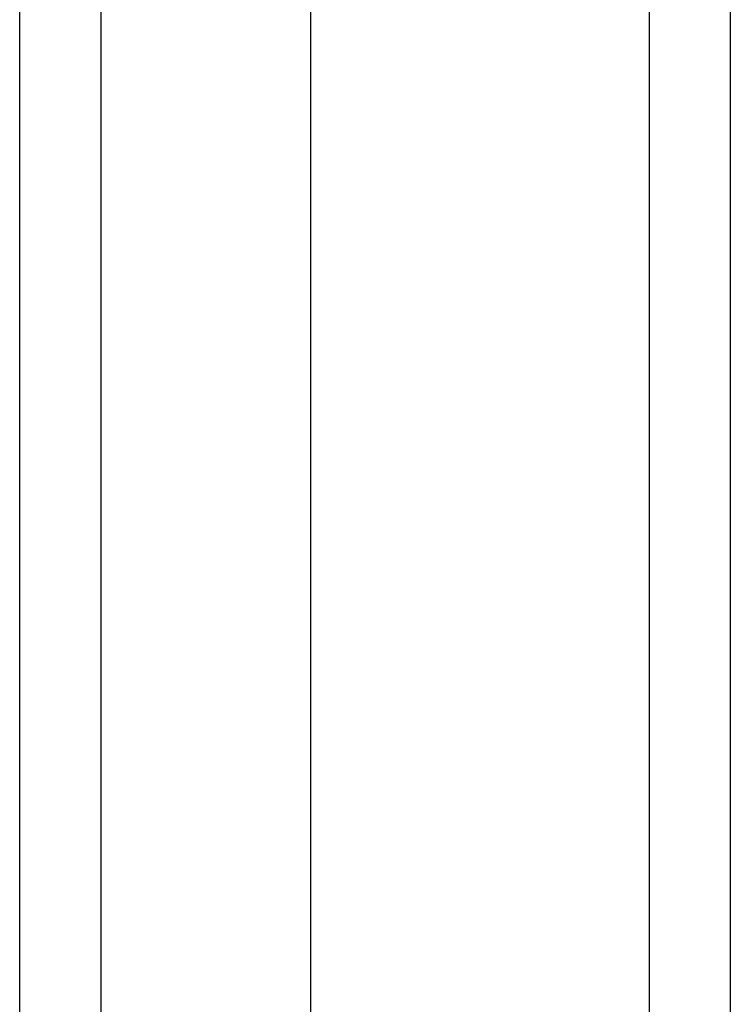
# Model space of a CAD drawing. Header units: inches. Extents: x 12 to 202, y 14 to 131.
# Tile 34 of 56: x 116.958 to 117.824, y 81.941 to 83.14. Entities that reach past the tile are written whole.
import ezdxf

# ---------------------------------------------------------------- set-up
doc = ezdxf.new("R2010")
doc.units = ezdxf.units.IN
doc.header["$MEASUREMENT"] = 0
doc.layers.add('Visible Edges(ANSI)', color=7, linetype='Continuous', lineweight=25)
doc.layers.add('Visible Tangent Edges(ANSI)', color=7, linetype='Continuous', lineweight=25)

msp = doc.modelspace()

# ---------------------------------------------------------------- linework, layer by layer
at = {"layer": 'Visible Edges(ANSI)'}
for p, q in [((117.8243, 55.3166), (117.8243, 85.1604)), ((117.3125, 84.5089), (117.3125, 55.9262)), ((116.9581, 84.2524), (116.9581, 56.1827))]:
    msp.add_line(p, q, dxfattribs=at)
at = {"layer": 'Visible Tangent Edges(ANSI)'}
for p, q in [((117.7253, 85.1604), (117.7253, 55.3166)), ((117.0571, 84.4504), (117.0571, 55.9847))]:
    msp.add_line(p, q, dxfattribs=at)

doc.saveas('drawing.dxf')
